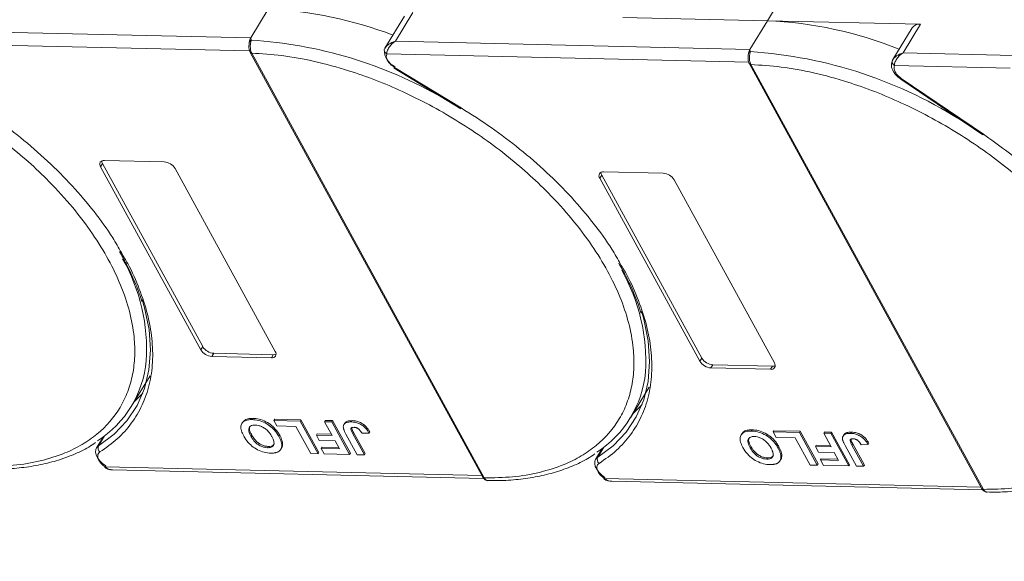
# Model space of a CAD drawing. Header units: millimetres. Extents: x -765 to 710, y 139 to 1172.
# Tile 69 of 76: x 411 to 505, y 883 to 935. Entities that reach past the tile are written whole.
import ezdxf

# ---------------------------------------------------------------- set-up
doc = ezdxf.new("R2010")
doc.units = ezdxf.units.MM
doc.linetypes.add('PHANTOM2', pattern=[31.75, 15.875, -3.175, 3.175, -3.175, 3.175, -3.175])

msp = doc.modelspace()

# ---------------------------------------------------------------- linework, layer by layer
at = {"color": 7, "linetype": 'Continuous', "lineweight": 15}
for p, q in [((482.626, 935.076), (484.307, 937.838)), ((434.499, 936.18), (432.819, 933.418)), ((447.629, 935.514), (445.761, 932.444)), ((446.762, 933.098), (448.443, 935.86)), ((468.682, 935.396), (482.626, 935.076)), ((482.626, 935.076), (480.945, 932.314)), ((497.397, 934.737), (482.626, 935.076)), ((496.583, 934.391), (494.715, 931.321)), ((495.716, 931.975), (497.397, 934.737)), ((432.819, 933.418), (403.9, 934.082)), ((432.819, 933.418), (432.856, 933.199)), ((403.073, 932.856), (432.709, 932.176)), ((445.78, 932.475), (445.692, 932.257)), ((480.945, 932.314), (446.762, 933.098)), ((480.945, 932.314), (480.983, 932.095)), ((432.772, 932.019), (455.188, 891.047)), ((432.91, 931.954), (432.911, 931.952)), ((432.911, 931.952), (455.327, 890.98)), ((445.931, 931.872), (480.836, 931.071)), ((494.734, 931.351), (494.646, 931.134)), ((506.416, 931.729), (495.716, 931.975)), ((446.64, 930.503), (453.067, 926.594)), ((446.682, 930.572), (453.108, 926.663)), ((480.899, 930.915), (503.314, 889.942)), ((481.037, 930.85), (481.038, 930.848)), ((481.038, 930.848), (503.454, 889.875)), ((494.884, 930.749), (506.052, 930.493)), ((495.479, 929.454), (503.4, 924.069)), ((503.461, 924.126), (495.539, 929.511)), ((418.339, 920.99), (418.526, 921.297)), ((427.996, 903.339), (418.339, 920.99)), ((418.526, 921.297), (428.183, 903.646)), ((418.713, 921.604), (424.459, 921.472)), ((425.522, 920.825), (435.179, 903.174)), ((466.466, 919.886), (466.653, 920.192)), ((476.123, 902.235), (466.466, 919.886)), ((466.653, 920.192), (476.309, 902.542)), ((466.839, 920.499), (472.586, 920.368)), ((473.649, 919.721), (483.306, 902.07)), ((428.183, 903.646), (427.996, 903.339)), ((429.246, 902.999), (429.059, 902.692)), ((429.246, 902.999), (434.992, 902.867)), ((434.992, 902.867), (434.806, 902.56)), ((434.806, 902.56), (429.059, 902.692)), ((476.309, 902.542), (476.123, 902.235)), ((477.373, 901.895), (477.186, 901.588)), ((477.373, 901.895), (483.119, 901.763)), ((482.932, 901.456), (477.186, 901.588)), ((483.119, 901.763), (482.932, 901.456)), ((421.299, 897.866), (423.11, 900.843)), ((469.425, 896.761), (471.237, 899.738)), ((432.038, 896.352), (431.963, 896.229)), ((432.952, 896.605), (433.027, 896.728)), ((435.051, 896.517), (435.126, 896.64)), ((435.051, 896.517), (437.584, 896.459)), ((435.339, 895.992), (435.051, 896.517)), ((435.126, 896.64), (437.658, 896.582)), ((437.658, 896.582), (437.584, 896.459)), ((437.584, 896.459), (439.308, 893.307)), ((437.658, 896.582), (439.383, 893.43)), ((439.932, 896.405), (440.007, 896.528)), ((439.932, 896.405), (440.623, 896.389)), ((440.661, 895.071), (439.932, 896.405)), ((440.007, 896.528), (440.697, 896.512)), ((440.697, 896.512), (440.623, 896.389)), ((440.623, 896.389), (442.347, 893.237)), ((440.697, 896.512), (442.422, 893.36)), ((441.87, 896.248), (441.796, 896.125)), ((442.605, 896.508), (442.53, 896.385)), ((437.18, 895.949), (435.339, 895.992)), ((438.617, 893.323), (437.18, 895.949)), ((439.217, 895.229), (439.142, 895.106)), ((439.217, 895.229), (440.593, 895.197)), ((443.084, 893.22), (441.997, 895.207)), ((442.658, 895.244), (442.733, 895.367)), ((442.658, 895.244), (443.774, 893.204)), ((442.733, 895.367), (443.849, 893.327)), ((443.546, 895.285), (444.214, 895.309)), ((444.289, 895.432), (444.214, 895.309)), ((480.165, 895.248), (480.09, 895.125)), ((481.079, 895.501), (481.153, 895.623)), ((483.178, 895.413), (483.252, 895.535)), ((483.178, 895.413), (485.71, 895.354)), ((483.465, 894.887), (483.178, 895.413)), ((483.252, 895.535), (485.785, 895.477)), ((485.785, 895.477), (485.71, 895.354)), ((485.71, 895.354), (487.435, 892.203)), ((485.785, 895.477), (487.509, 892.325)), ((488.059, 895.301), (488.133, 895.423)), ((488.059, 895.301), (488.749, 895.285)), ((488.788, 893.967), (488.059, 895.301)), ((488.133, 895.423), (488.824, 895.407)), ((488.824, 895.407), (488.749, 895.285)), ((488.749, 895.285), (490.474, 892.133)), ((488.824, 895.407), (490.548, 892.256)), ((490.731, 895.404), (490.657, 895.281)), ((418.582, 894.927), (417.938, 893.868)), ((418.142, 894.073), (418.73, 895.038)), ((418.466, 894.843), (418.53, 894.841)), ((432.834, 895.001), (432.909, 895.124)), ((435.609, 895.091), (435.535, 894.968)), ((435.887, 894.294), (435.813, 894.171)), ((439.429, 894.581), (439.142, 895.106)), ((439.142, 895.106), (440.661, 895.071)), ((440.949, 894.546), (439.429, 894.581)), ((441.369, 893.778), (440.949, 894.546)), ((485.307, 894.845), (483.465, 894.887)), ((486.744, 892.218), (485.307, 894.845)), ((489.997, 895.144), (489.922, 895.021)), ((490.785, 894.14), (490.86, 894.263)), ((490.86, 894.263), (491.976, 892.223)), ((492.416, 894.328), (492.341, 894.205)), ((434.435, 893.897), (434.509, 894.02)), ((435.716, 893.742), (435.79, 893.865)), ((439.308, 893.307), (438.617, 893.323)), ((439.383, 893.43), (439.308, 893.307)), ((439.694, 893.941), (439.619, 893.818)), ((439.907, 893.293), (439.619, 893.818)), ((439.619, 893.818), (441.369, 893.778)), ((439.694, 893.941), (441.3, 893.904)), ((442.422, 893.36), (442.347, 893.237)), ((443.849, 893.327), (443.774, 893.204)), ((466.709, 893.823), (466.064, 892.764)), ((466.269, 892.968), (466.856, 893.933)), ((466.592, 893.738), (466.656, 893.737)), ((480.961, 893.897), (481.036, 894.019)), ((483.736, 893.987), (483.661, 893.864)), ((487.343, 894.125), (487.269, 894.002)), ((487.556, 893.477), (487.269, 894.002)), ((487.269, 894.002), (488.788, 893.967)), ((487.343, 894.125), (488.719, 894.093)), ((489.076, 893.442), (487.556, 893.477)), ((489.496, 892.674), (489.076, 893.442)), ((491.21, 892.116), (490.123, 894.103)), ((490.785, 894.14), (491.901, 892.1)), ((491.672, 894.18), (492.341, 894.205)), ((442.347, 893.237), (439.907, 893.293)), ((443.774, 893.204), (443.084, 893.22)), ((482.561, 892.793), (482.636, 892.916)), ((483.842, 892.638), (483.917, 892.761)), ((484.014, 893.189), (483.939, 893.066)), ((487.821, 892.837), (487.746, 892.714)), ((488.033, 892.189), (487.746, 892.714)), ((487.746, 892.714), (489.496, 892.674)), ((487.821, 892.837), (489.427, 892.8)), ((455.103, 891.201), (418.796, 892.035)), ((419.49, 891.761), (455.263, 890.94)), ((487.435, 892.203), (486.744, 892.218)), ((487.509, 892.325), (487.435, 892.203)), ((490.474, 892.133), (488.033, 892.189)), ((490.548, 892.256), (490.474, 892.133)), ((491.901, 892.1), (491.21, 892.116)), ((491.976, 892.223), (491.901, 892.1)), ((455.327, 890.98), (455.328, 890.978)), ((503.23, 890.097), (466.923, 890.93)), ((467.617, 890.656), (503.389, 889.836)), ((503.454, 889.875), (503.455, 889.874))]:
    msp.add_line(p, q, dxfattribs=at)
at = {"color": 7, "linetype": 'Continuous', "lineweight": 15, "flags": 128}
for points in [[(446.682, 930.572), (446.66, 930.536), (446.646, 930.513), (446.641, 930.504), (446.64, 930.503)], [(495.539, 929.511), (495.511, 929.479), (495.491, 929.46), (495.479, 929.454), (495.479, 929.454)], [(453.108, 926.663), (453.086, 926.626), (453.072, 926.603), (453.067, 926.594), (453.067, 926.594)], [(503.4, 924.069), (503.401, 924.069), (503.412, 924.074), (503.433, 924.094), (503.461, 924.126)], [(422.358, 908.181), (422.584, 907.4), (423.01, 905.308), (423.15, 903.299), (423.005, 901.394), (422.575, 899.612), (421.864, 897.972), (420.881, 896.492), (419.636, 895.188), (418.142, 894.073)], [(470.485, 907.077), (470.711, 906.296), (471.136, 904.204), (471.277, 902.195), (471.131, 900.289), (470.701, 898.507), (469.991, 896.868), (469.008, 895.388), (467.763, 894.083), (466.269, 892.968)], [(421.576, 898.321), (421.622, 898.362), (422.414, 899.164)], [(469.703, 897.217), (469.748, 897.258), (470.541, 898.059)], [(418.83, 892.137), (418.518, 892.372), (418.252, 892.636), (418.046, 892.915), (417.91, 893.197), (417.85, 893.466), (417.87, 893.709), (417.938, 893.868)], [(417.938, 893.868), (417.969, 893.915), (418.142, 894.073)], [(466.957, 891.033), (466.645, 891.268), (466.379, 891.531), (466.173, 891.811), (466.036, 892.092), (465.977, 892.362), (465.997, 892.605), (466.064, 892.764)], [(466.064, 892.764), (466.096, 892.811), (466.269, 892.968)], [(418.796, 892.035), (418.77, 892.001), (418.752, 891.98), (418.743, 891.973), (418.743, 891.98), (418.752, 892.001), (418.771, 892.036), (418.797, 892.082), (418.83, 892.137)], [(466.923, 890.93), (466.897, 890.896), (466.879, 890.876), (466.87, 890.869), (466.87, 890.876), (466.879, 890.897), (466.897, 890.931), (466.924, 890.977), (466.957, 891.033)]]:
    msp.add_lwpolyline(points, dxfattribs=at)
at = {"color": 7, "linetype": 'Continuous', "lineweight": 15}
for centre, radius, start, end in [((432.923, 898.324), 37.889, 68.97091, 87.61491), ((481.008, 896.916), 38.194, 67.98449, 87.57254), ((497.283, 933.873), 0.871, 82.52877, 143.52648), ((432.934, 932.931), 0.278, 106.23049, 154.5199), ((430.227, 890.921), 42.36, 60.09182, 86.44113), ((445.991, 932.241), 0.299, 148.89078, 176.84469), ((446.125, 932.26), 0.433, 180.29447, 243.27622), ((447.4, 932.233), 1.705, 177.9781, 247.11934), ((432.897, 932.105), 0.152, 213.6444, 275.03728), ((432.9, 932.107), 0.155, 214.37766, 274.3082), ((481.061, 931.827), 0.278, 106.23049, 154.5199), ((478.216, 889.08), 43.103, 56.95033, 86.31967), ((481.024, 931.001), 0.152, 213.6444, 275.03728), ((481.026, 931.002), 0.155, 214.37766, 274.3082), ((494.945, 931.118), 0.299, 148.88767, 176.63251), ((495.079, 931.136), 0.433, 180.11929, 243.28633), ((418.643, 921.226), 0.384, 79.47957, 217.89689), ((419.008, 921.584), 0.561, 182.97477, 210.78742), ((424.367, 920.123), 1.352, 31.28833, 86.07738), ((466.769, 920.122), 0.384, 79.47957, 217.89689), ((467.135, 920.48), 0.561, 182.97477, 210.78742), ((472.493, 919.018), 1.352, 31.28833, 86.07738), ((405.006, 903.338), 17.77, 356.58108, 29.61611), ((453.133, 902.233), 17.77, 356.58108, 29.61611), ((429.152, 904.041), 1.352, 211.28833, 266.07738), ((429.338, 904.348), 1.352, 211.28833, 266.07738), ((434.876, 902.938), 0.384, 259.47957, 37.89689), ((435.026, 903.427), 0.561, 266.58142, 294.38722), ((412.471, 903.237), 10.318, 302.73279, 354.66622), ((477.278, 902.937), 1.352, 211.28833, 266.07738), ((477.465, 903.244), 1.352, 211.28833, 266.07738), ((483.002, 901.834), 0.384, 259.47957, 37.89689), ((460.598, 902.133), 10.318, 302.73279, 354.66622), ((483.152, 902.323), 0.561, 266.58142, 294.38722), ((418.579, 893.866), 0.483, 154.63164, 231.84459), ((466.705, 892.761), 0.483, 154.63164, 231.84459), ((455.316, 891.134), 0.155, 214.37766, 274.3082), ((455.317, 891.133), 0.155, 214.42362, 274.2689), ((503.442, 890.03), 0.155, 214.37766, 274.3082), ((503.443, 890.028), 0.155, 214.42362, 274.2689)]:
    msp.add_arc(centre, radius, start, end, dxfattribs=at)
at = {"color": 3, "linetype": 'PHANTOM2', "lineweight": 9, "ltscale": 1.030123}
msp.add_spline([(409.045, 996.224), (419.617, 961.986), (395.953, 917.176), (406.526, 882.938)], degree=3, dxfattribs=at)
at = {"color": 7, "linetype": 'Continuous', "lineweight": 15}
for points in [[(432.683, 933.051), (432.699, 933.119), (432.731, 933.256), (432.789, 933.364), (432.819, 933.418)], [(480.809, 931.947), (480.826, 932.015), (480.858, 932.151), (480.916, 932.26), (480.945, 932.314)], [(445.931, 931.872), (445.903, 931.78), (445.848, 931.596), (445.95, 931.364), (446.001, 931.248)], [(446.001, 931.248), (446.084, 931.123), (446.251, 930.872), (446.538, 930.672), (446.682, 930.572)], [(418.177, 892.671), (418.253, 892.555), (418.406, 892.322), (418.666, 892.13), (418.796, 892.035)], [(466.304, 891.567), (466.38, 891.45), (466.532, 891.218), (466.793, 891.026), (466.923, 890.93)]]:
    msp.add_open_spline(points, degree=3, dxfattribs=at)
for points, knots in [([(432.856, 933.199), (432.848, 933.162), (432.831, 933.082), (432.801, 932.933), (432.779, 932.762), (432.769, 932.558), (432.784, 932.345), (432.831, 932.127), (432.882, 932.016), (432.91, 931.954)], [0, 0, 0, 0, 0.1119973, 0.2448439, 0.3691679, 0.5008987, 0.6875333, 0.8281382, 1, 1, 1, 1]), ([(432.659, 932.869), (432.648, 932.733), (432.632, 932.52), (432.68, 932.221), (432.74, 932.088), (432.771, 932.021)], [0, 0, 0, 0, 0.472653, 0.733055, 1, 1, 1, 1]), ([(432.661, 932.785), (432.662, 932.857), (432.663, 932.947), (432.679, 933.033), (432.683, 933.051)], [0, 0, 0, 0, 0.789595, 1, 1, 1, 1]), ([(445.735, 932.396), (445.774, 932.459), (445.861, 932.599), (446.184, 932.878), (446.536, 933.012), (446.762, 933.098)], [0, 0, 0, 0, 0.227063, 0.501587, 1, 1, 1, 1]), ([(446.762, 933.098), (446.645, 933.016), (446.41, 932.853), (446.138, 932.522), (445.956, 932.168), (445.939, 931.967), (445.931, 931.872)], [0, 0, 0, 0, 0.251519, 0.501784, 0.765632, 1, 1, 1, 1]), ([(432.911, 931.952), (433.875, 931.893), (435.832, 931.772), (438.978, 931.193), (442.011, 930.373), (444.855, 929.37), (447.463, 928.265), (450.054, 926.981), (453.441, 925.04), (456.638, 922.811), (459.531, 920.378), (461.708, 918.304), (463.812, 915.98), (465.724, 913.448), (467.27, 910.935), (468.47, 908.429), (469.315, 905.922), (469.733, 903.636), (469.799, 901.611), (469.595, 899.845), (469.127, 898.187), (468.145, 896.148), (466.653, 894.424), (464.713, 893.072), (462.908, 892.176), (460.707, 891.476), (458.122, 891.029), (456.249, 890.996), (455.327, 890.98)], [0, 0, 0, 0, 0.038862, 0.078912, 0.120068, 0.152227, 0.184382, 0.217215, 0.250043, 0.315618, 0.347778, 0.379932, 0.421093, 0.461142, 0.5, 0.538863, 0.578912, 0.620068, 0.652227, 0.684382, 0.717215, 0.750043, 0.815618, 0.847778, 0.879932, 0.921093, 0.96114, 1, 1, 1, 1]), ([(480.786, 931.765), (480.775, 931.628), (480.759, 931.416), (480.807, 931.117), (480.867, 930.984), (480.898, 930.917)], [0, 0, 0, 0, 0.472653, 0.733055, 1, 1, 1, 1]), ([(480.788, 931.681), (480.789, 931.753), (480.79, 931.843), (480.806, 931.929), (480.809, 931.947)], [0, 0, 0, 0, 0.789595, 1, 1, 1, 1]), ([(480.983, 932.095), (480.975, 932.058), (480.958, 931.978), (480.928, 931.829), (480.906, 931.658), (480.896, 931.453), (480.911, 931.24), (480.957, 931.023), (481.009, 930.911), (481.037, 930.85)], [0, 0, 0, 0, 0.1119973, 0.2448439, 0.3691679, 0.5008987, 0.6875333, 0.8281382, 1, 1, 1, 1]), ([(494.688, 931.272), (494.728, 931.336), (494.815, 931.476), (495.138, 931.754), (495.489, 931.888), (495.716, 931.975)], [0, 0, 0, 0, 0.227063, 0.501587, 1, 1, 1, 1]), ([(495.716, 931.975), (495.598, 931.893), (495.364, 931.73), (495.091, 931.399), (494.91, 931.045), (494.892, 930.844), (494.884, 930.749)], [0, 0, 0, 0, 0.251519, 0.501784, 0.765632, 1, 1, 1, 1]), ([(481.038, 930.848), (482.002, 930.788), (483.959, 930.667), (487.105, 930.088), (490.138, 929.269), (492.981, 928.266), (495.59, 927.161), (498.18, 925.876), (501.567, 923.936), (504.765, 921.706), (507.658, 919.274), (509.835, 917.2), (511.939, 914.876), (513.851, 912.343), (515.397, 909.83), (516.596, 907.325), (517.442, 904.817), (517.859, 902.532), (517.925, 900.506), (517.722, 898.741), (517.254, 897.082), (516.272, 895.044), (514.779, 893.32), (512.84, 891.968), (511.035, 891.072), (508.833, 890.372), (506.249, 889.925), (504.376, 889.892), (503.454, 889.875)], [0, 0, 0, 0, 0.038862, 0.078912, 0.1200677, 0.1522272, 0.1843815, 0.2172151, 0.2500433, 0.3156185, 0.347778, 0.3799323, 0.4210926, 0.4611415, 0.5, 0.5388632, 0.578912, 0.6200677, 0.6522272, 0.6843815, 0.7172151, 0.7500433, 0.8156185, 0.847778, 0.8799323, 0.9210926, 0.9611404, 1, 1, 1, 1]), ([(494.677, 931.246), (494.632, 931.109), (494.541, 930.825), (494.647, 930.415), (494.835, 930.07), (495.121, 929.715), (495.412, 929.509), (495.594, 929.38)], [0, 0, 0, 0, 0.208, 0.427784, 0.580415, 0.736816, 1, 1, 1, 1]), ([(495.539, 929.511), (495.42, 929.604), (495.172, 929.794), (494.924, 930.141), (494.808, 930.483), (494.859, 930.662), (494.884, 930.749)], [0, 0, 0, 0, 0.241864, 0.5, 0.758136, 1, 1, 1, 1]), ([(400.518, 928.776), (400.987, 928.544), (402.317, 927.861), (405.314, 926.145), (408.511, 923.915), (411.404, 921.483), (413.581, 919.408), (415.685, 917.084), (417.597, 914.552), (419.143, 912.039), (420.343, 909.534), (421.188, 907.026), (421.606, 904.74), (421.672, 902.715), (421.469, 900.95), (421, 899.291), (420.018, 897.253), (418.526, 895.528), (416.586, 894.177), (414.782, 893.28), (412.58, 892.581), (409.995, 892.133), (408.123, 892.1), (407.201, 892.084)], [0.1995029, 0.1995029, 0.1995029, 0.1995029, 0.2172151, 0.2500433, 0.3156185, 0.347778, 0.3799323, 0.4210926, 0.4611415, 0.5, 0.5388632, 0.578912, 0.6200677, 0.6522272, 0.6843815, 0.7172151, 0.7500433, 0.8156185, 0.847778, 0.8799323, 0.9210926, 0.9611404, 1, 1, 1, 1]), ([(404.982, 927.767), (405.957, 927.148), (407.907, 925.91), (410.666, 923.813), (413.263, 921.562), (415.649, 919.163), (417.748, 916.677), (419.329, 914.512), (420.073, 913.188), (420.341, 912.711)], [0, 0, 0, 0, 0.149567, 0.299144, 0.452293, 0.606501, 0.760709, 0.913858, 1, 1, 1, 1]), ([(453.108, 926.663), (454.084, 926.044), (456.034, 924.806), (458.793, 922.709), (461.39, 920.458), (463.776, 918.058), (465.875, 915.573), (467.455, 913.407), (468.2, 912.083), (468.468, 911.607)], [0, 0, 0, 0, 0.149567, 0.299144, 0.452293, 0.606501, 0.760709, 0.913858, 1, 1, 1, 1]), ([(516.606, 910.481), (515.939, 911.582), (514.499, 913.959), (511.426, 917.517), (507.725, 921.044), (504.875, 923.104), (503.461, 924.126)], [0, 0, 0, 0, 0.2241567, 0.4840874, 0.7440182, 1, 1, 1, 1]), ([(420.341, 912.711), (420.551, 912.36), (421.257, 911.182), (422.116, 909.185), (422.912, 906.76), (423.337, 904.395), (423.406, 902.118), (423.094, 899.964), (422.409, 897.986), (421.364, 896.235), (420.014, 894.703), (418.858, 893.891), (418.28, 893.486)], [0, 0, 0, 0, 0.044474, 0.14937, 0.254252, 0.359148, 0.466545, 0.574685, 0.682825, 0.790222, 0.895108, 1, 1, 1, 1]), ([(420.169, 912.798), (420.398, 912.398), (420.96, 911.414), (421.652, 909.858), (422.138, 908.65), (422.302, 908.037), (422.316, 907.985)], [0, 0, 0, 0, 0.246456, 0.605605, 0.966644, 1, 1, 1, 1]), ([(468.468, 911.607), (468.678, 911.256), (469.384, 910.078), (470.243, 908.081), (471.038, 905.655), (471.464, 903.291), (471.532, 901.013), (471.221, 898.86), (470.536, 896.882), (469.491, 895.131), (468.141, 893.598), (466.985, 892.787), (466.407, 892.382)], [0, 0, 0, 0, 0.044474, 0.14937, 0.254252, 0.359148, 0.466545, 0.574685, 0.682825, 0.790222, 0.895108, 1, 1, 1, 1]), ([(468.295, 911.693), (468.524, 911.293), (469.087, 910.31), (469.779, 908.754), (470.265, 907.546), (470.429, 906.932), (470.442, 906.881)], [0, 0, 0, 0, 0.246456, 0.605605, 0.966644, 1, 1, 1, 1]), ([(432.135, 895.032), (432.092, 895.116), (431.96, 895.369), (431.842, 895.771), (431.895, 896.181), (432.146, 896.466), (432.528, 896.598), (432.824, 896.603), (432.952, 896.605)], [0, 0, 0, 0, 0.101888, 0.307343, 0.492963, 0.678647, 0.860791, 1, 1, 1, 1]), ([(432.052, 896.342), (432.11, 896.424), (432.236, 896.606), (432.605, 896.719), (432.899, 896.725), (433.027, 896.728)], [0, 0, 0, 0, 0.315977, 0.703684, 1, 1, 1, 1]), ([(432.952, 896.605), (433.049, 896.6), (433.344, 896.585), (433.884, 896.454), (434.499, 896.135), (435.049, 895.681), (435.359, 895.277), (435.503, 895.024), (435.535, 894.968)], [0, 0, 0, 0, 0.102171, 0.30922, 0.51365, 0.692275, 0.932413, 1, 1, 1, 1]), ([(433.027, 896.728), (433.124, 896.723), (433.419, 896.708), (433.959, 896.577), (434.574, 896.258), (435.124, 895.804), (435.434, 895.4), (435.578, 895.147), (435.609, 895.091)], [0, 0, 0, 0, 0.102171, 0.30922, 0.51365, 0.692275, 0.932413, 1, 1, 1, 1]), ([(441.747, 895.805), (441.743, 895.882), (441.735, 896.037), (441.849, 896.223), (442.097, 896.372), (442.367, 896.38), (442.53, 896.385)], [0, 0, 0, 0, 0.20646, 0.413515, 0.645211, 1, 1, 1, 1]), ([(441.882, 896.241), (441.897, 896.272), (441.945, 896.372), (442.178, 896.492), (442.444, 896.502), (442.605, 896.508)], [0, 0, 0, 0, 0.148382, 0.484821, 1, 1, 1, 1]), ([(442.53, 896.385), (442.628, 896.379), (442.851, 896.366), (443.231, 896.257), (443.601, 896.046), (443.959, 895.722), (444.114, 895.471), (444.214, 895.309)], [0, 0, 0, 0, 0.155292, 0.353145, 0.543243, 0.704067, 1, 1, 1, 1]), ([(442.605, 896.508), (442.703, 896.502), (442.926, 896.489), (443.306, 896.38), (443.676, 896.169), (444.034, 895.845), (444.189, 895.594), (444.289, 895.432)], [0, 0, 0, 0, 0.155292, 0.353145, 0.543243, 0.704067, 1, 1, 1, 1]), ([(432.834, 895.001), (432.791, 895.085), (432.67, 895.321), (432.591, 895.648), (432.695, 895.907), (432.886, 896.046), (433.095, 896.08), (433.218, 896.08), (433.241, 896.08)], [0, 0, 0, 0, 0.15859, 0.447239, 0.620381, 0.793575, 0.961295, 1, 1, 1, 1]), ([(432.909, 895.124), (432.866, 895.207), (432.747, 895.443), (432.657, 895.76), (432.743, 895.923), (432.77, 895.976)], [0, 0, 0, 0, 0.271027, 0.764321, 1, 1, 1, 1]), ([(433.241, 896.08), (433.341, 896.072), (433.541, 896.055), (433.877, 895.935), (434.213, 895.74), (434.562, 895.425), (434.749, 895.152), (434.845, 894.981), (434.855, 894.963)], [0, 0, 0, 0, 0.15971, 0.320429, 0.491074, 0.67705, 0.96629, 1, 1, 1, 1]), ([(441.997, 895.207), (441.974, 895.249), (441.929, 895.333), (441.873, 895.446), (441.829, 895.546), (441.796, 895.633), (441.764, 895.72), (441.753, 895.776), (441.747, 895.805)], [0, 0, 0, 0, 0.2082698, 0.416707, 0.5614806, 0.7065734, 0.8528245, 1, 1, 1, 1]), ([(442.658, 895.244), (442.614, 895.328), (442.538, 895.474), (442.477, 895.649), (442.48, 895.76), (442.532, 895.819), (442.629, 895.858), (442.718, 895.86), (442.773, 895.861)], [0, 0, 0, 0, 0.292027, 0.504854, 0.613905, 0.723685, 0.829816, 1, 1, 1, 1]), ([(442.563, 895.776), (442.563, 895.768), (442.57, 895.643), (442.654, 895.501), (442.733, 895.367)], [0, 0, 0, 0, 0.057952, 1, 1, 1, 1]), ([(442.773, 895.861), (442.803, 895.859), (442.865, 895.856), (442.955, 895.834), (443.038, 895.804), (443.108, 895.768), (443.176, 895.726), (443.217, 895.695), (443.238, 895.679)], [0, 0, 0, 0, 0.202387, 0.410907, 0.557829, 0.709472, 0.853224, 1, 1, 1, 1]), ([(443.238, 895.679), (443.264, 895.655), (443.317, 895.607), (443.377, 895.535), (443.427, 895.468), (443.469, 895.407), (443.509, 895.346), (443.533, 895.305), (443.546, 895.285)], [0, 0, 0, 0, 0.1938055, 0.3931273, 0.5440688, 0.6954121, 0.8476129, 1, 1, 1, 1]), ([(480.262, 893.928), (480.218, 894.012), (480.087, 894.265), (479.968, 894.666), (480.021, 895.077), (480.273, 895.362), (480.654, 895.493), (480.95, 895.498), (481.079, 895.501)], [0, 0, 0, 0, 0.101888, 0.307343, 0.492963, 0.678647, 0.860791, 1, 1, 1, 1]), ([(480.179, 895.238), (480.236, 895.32), (480.363, 895.502), (480.731, 895.615), (481.026, 895.621), (481.153, 895.623)], [0, 0, 0, 0, 0.315977, 0.703684, 1, 1, 1, 1]), ([(481.079, 895.501), (481.176, 895.496), (481.471, 895.48), (482.011, 895.35), (482.626, 895.031), (483.176, 894.576), (483.486, 894.173), (483.63, 893.92), (483.661, 893.864)], [0, 0, 0, 0, 0.102171, 0.30922, 0.51365, 0.692275, 0.932413, 1, 1, 1, 1]), ([(481.153, 895.623), (481.251, 895.618), (481.545, 895.603), (482.085, 895.472), (482.7, 895.154), (483.251, 894.699), (483.56, 894.296), (483.704, 894.042), (483.736, 893.987)], [0, 0, 0, 0, 0.102171, 0.30922, 0.51365, 0.692275, 0.932413, 1, 1, 1, 1]), ([(489.874, 894.7), (489.87, 894.778), (489.862, 894.933), (489.975, 895.119), (490.224, 895.268), (490.494, 895.276), (490.657, 895.281)], [0, 0, 0, 0, 0.20646, 0.413515, 0.645211, 1, 1, 1, 1]), ([(490.008, 895.137), (490.023, 895.167), (490.072, 895.267), (490.304, 895.388), (490.57, 895.398), (490.731, 895.404)], [0, 0, 0, 0, 0.148382, 0.484821, 1, 1, 1, 1]), ([(490.657, 895.281), (490.755, 895.275), (490.978, 895.262), (491.358, 895.153), (491.728, 894.942), (492.086, 894.618), (492.241, 894.367), (492.341, 894.205)], [0, 0, 0, 0, 0.155292, 0.353145, 0.543243, 0.704067, 1, 1, 1, 1]), ([(490.731, 895.404), (490.83, 895.398), (491.052, 895.385), (491.432, 895.276), (491.803, 895.064), (492.16, 894.741), (492.315, 894.49), (492.416, 894.328)], [0, 0, 0, 0, 0.155292, 0.353145, 0.543243, 0.704067, 1, 1, 1, 1]), ([(407.544, 891.836), (407.885, 891.828), (408.899, 891.804), (410.503, 891.925), (412.346, 892.192), (414.089, 892.617), (415.714, 893.204), (416.979, 893.796), (417.639, 894.247), (417.855, 894.395)], [0, 0, 0, 0, 0.083579, 0.248214, 0.413815, 0.580411, 0.748174, 0.91744, 1, 1, 1, 1]), ([(434.731, 893.372), (434.633, 893.377), (434.338, 893.392), (433.801, 893.526), (433.189, 893.843), (432.638, 894.296), (432.319, 894.708), (432.171, 894.969), (432.135, 895.032)], [0, 0, 0, 0, 0.101398, 0.306996, 0.506144, 0.685262, 0.924557, 1, 1, 1, 1]), ([(434.435, 893.897), (434.335, 893.905), (434.135, 893.92), (433.801, 894.033), (433.479, 894.219), (433.148, 894.514), (432.956, 894.786), (432.854, 894.966), (432.834, 895.001)], [0, 0, 0, 0, 0.160292, 0.321922, 0.490761, 0.657569, 0.933883, 1, 1, 1, 1]), ([(434.509, 894.02), (434.41, 894.028), (434.21, 894.043), (433.876, 894.156), (433.553, 894.342), (433.223, 894.637), (433.03, 894.909), (432.928, 895.089), (432.909, 895.124)], [0, 0, 0, 0, 0.160292, 0.321922, 0.490761, 0.657569, 0.933883, 1, 1, 1, 1]), ([(434.855, 894.963), (434.899, 894.879), (435.008, 894.667), (435.088, 894.367), (435.026, 894.111), (434.857, 893.956), (434.637, 893.899), (434.486, 893.898), (434.435, 893.897)], [0, 0, 0, 0, 0.1586166, 0.4008637, 0.5730594, 0.7454856, 0.9129852, 1, 1, 1, 1]), ([(435.535, 894.968), (435.557, 894.926), (435.603, 894.842), (435.663, 894.712), (435.719, 894.578), (435.765, 894.44), (435.8, 894.303), (435.808, 894.215), (435.813, 894.171)], [0, 0, 0, 0, 0.15395, 0.308181, 0.478699, 0.649961, 0.824203, 1, 1, 1, 1]), ([(435.609, 895.091), (435.632, 895.049), (435.677, 894.965), (435.738, 894.835), (435.794, 894.701), (435.84, 894.563), (435.875, 894.426), (435.883, 894.338), (435.887, 894.294)], [0, 0, 0, 0, 0.15395, 0.308181, 0.478699, 0.649961, 0.824203, 1, 1, 1, 1]), ([(435.887, 894.294), (435.884, 894.22), (435.876, 894.074), (435.845, 893.925), (435.791, 893.872), (435.786, 893.868)], [0, 0, 0, 0, 0.478395, 0.957504, 1, 1, 1, 1]), ([(480.961, 893.897), (480.918, 893.981), (480.797, 894.217), (480.717, 894.544), (480.821, 894.803), (481.013, 894.942), (481.221, 894.975), (481.344, 894.975), (481.367, 894.975)], [0, 0, 0, 0, 0.15859, 0.447239, 0.620381, 0.793575, 0.961295, 1, 1, 1, 1]), ([(481.036, 894.019), (480.993, 894.103), (480.874, 894.339), (480.784, 894.656), (480.869, 894.819), (480.897, 894.872)], [0, 0, 0, 0, 0.271027, 0.764321, 1, 1, 1, 1]), ([(481.367, 894.975), (481.467, 894.967), (481.668, 894.951), (482.004, 894.831), (482.34, 894.636), (482.689, 894.321), (482.876, 894.048), (482.972, 893.877), (482.982, 893.859)], [0, 0, 0, 0, 0.15971, 0.320429, 0.491074, 0.67705, 0.96629, 1, 1, 1, 1]), ([(490.123, 894.103), (490.101, 894.145), (490.056, 894.229), (490, 894.342), (489.955, 894.442), (489.922, 894.529), (489.891, 894.616), (489.88, 894.672), (489.874, 894.7)], [0, 0, 0, 0, 0.2082698, 0.416707, 0.5614806, 0.7065734, 0.8528245, 1, 1, 1, 1]), ([(490.785, 894.14), (490.741, 894.224), (490.665, 894.369), (490.604, 894.545), (490.607, 894.656), (490.659, 894.715), (490.756, 894.754), (490.845, 894.755), (490.9, 894.757)], [0, 0, 0, 0, 0.292027, 0.504854, 0.613905, 0.723685, 0.829816, 1, 1, 1, 1]), ([(490.69, 894.671), (490.69, 894.664), (490.697, 894.539), (490.781, 894.397), (490.86, 894.263)], [0, 0, 0, 0, 0.057952, 1, 1, 1, 1]), ([(490.9, 894.757), (490.93, 894.755), (490.991, 894.752), (491.082, 894.73), (491.164, 894.7), (491.235, 894.664), (491.303, 894.622), (491.344, 894.59), (491.364, 894.574)], [0, 0, 0, 0, 0.202387, 0.410907, 0.557829, 0.709472, 0.853224, 1, 1, 1, 1]), ([(491.364, 894.574), (491.391, 894.551), (491.444, 894.503), (491.503, 894.431), (491.554, 894.364), (491.596, 894.303), (491.635, 894.242), (491.66, 894.201), (491.672, 894.18)], [0, 0, 0, 0, 0.1938055, 0.3931273, 0.5440688, 0.6954121, 0.8476129, 1, 1, 1, 1]), ([(418.28, 893.486), (418.226, 893.442), (418.116, 893.354), (418.051, 893.153), (418.062, 892.921), (418.139, 892.754), (418.177, 892.671)], [0, 0, 0, 0, 0.245513, 0.5, 0.754487, 1, 1, 1, 1]), ([(435.078, 894.242), (435.03, 894.186), (434.935, 894.075), (434.712, 894.022), (434.561, 894.021), (434.509, 894.02)], [0, 0, 0, 0, 0.398189, 0.794249, 1, 1, 1, 1]), ([(435.42, 893.478), (435.384, 893.464), (435.312, 893.434), (435.196, 893.407), (435.082, 893.387), (434.969, 893.376), (434.853, 893.37), (434.771, 893.371), (434.731, 893.372)], [0, 0, 0, 0, 0.185429, 0.37219, 0.527708, 0.683877, 0.841678, 1, 1, 1, 1]), ([(435.813, 894.171), (435.811, 894.096), (435.807, 893.947), (435.714, 893.706), (435.572, 893.551), (435.436, 893.486), (435.42, 893.478)], [0, 0, 0, 0, 0.250896, 0.502166, 0.940512, 1, 1, 1, 1]), ([(482.857, 892.268), (482.76, 892.273), (482.465, 892.288), (481.928, 892.421), (481.316, 892.739), (480.765, 893.192), (480.446, 893.604), (480.297, 893.865), (480.262, 893.928)], [0, 0, 0, 0, 0.101398, 0.306996, 0.506144, 0.685262, 0.924557, 1, 1, 1, 1]), ([(482.561, 892.793), (482.462, 892.801), (482.262, 892.816), (481.928, 892.929), (481.605, 893.115), (481.275, 893.41), (481.082, 893.682), (480.98, 893.862), (480.961, 893.897)], [0, 0, 0, 0, 0.160292, 0.321922, 0.490761, 0.657569, 0.933883, 1, 1, 1, 1]), ([(482.636, 892.916), (482.536, 892.923), (482.337, 892.938), (482.003, 893.051), (481.68, 893.238), (481.35, 893.533), (481.157, 893.804), (481.055, 893.985), (481.036, 894.019)], [0, 0, 0, 0, 0.160292, 0.321922, 0.490761, 0.657569, 0.933883, 1, 1, 1, 1]), ([(482.982, 893.859), (483.025, 893.775), (483.134, 893.563), (483.214, 893.263), (483.153, 893.006), (482.983, 892.852), (482.764, 892.795), (482.613, 892.794), (482.561, 892.793)], [0, 0, 0, 0, 0.1586166, 0.4008637, 0.5730594, 0.7454856, 0.9129852, 1, 1, 1, 1]), ([(483.661, 893.864), (483.684, 893.822), (483.729, 893.738), (483.79, 893.608), (483.846, 893.473), (483.892, 893.336), (483.927, 893.199), (483.935, 893.111), (483.939, 893.066)], [0, 0, 0, 0, 0.15395, 0.308181, 0.478699, 0.649961, 0.824203, 1, 1, 1, 1]), ([(483.736, 893.987), (483.759, 893.945), (483.804, 893.861), (483.865, 893.73), (483.921, 893.596), (483.967, 893.458), (484.002, 893.321), (484.01, 893.233), (484.014, 893.189)], [0, 0, 0, 0, 0.15395, 0.308181, 0.478699, 0.649961, 0.824203, 1, 1, 1, 1]), ([(455.671, 890.732), (456.012, 890.724), (457.026, 890.7), (458.63, 890.82), (460.473, 891.087), (462.216, 891.513), (463.84, 892.1), (465.106, 892.691), (465.766, 893.143), (465.982, 893.291)], [0, 0, 0, 0, 0.083579, 0.248214, 0.413815, 0.580411, 0.748174, 0.91744, 1, 1, 1, 1]), ([(466.407, 892.382), (466.353, 892.338), (466.243, 892.249), (466.177, 892.049), (466.188, 891.817), (466.266, 891.649), (466.304, 891.567)], [0, 0, 0, 0, 0.245513, 0.5, 0.754487, 1, 1, 1, 1]), ([(483.204, 893.137), (483.156, 893.082), (483.061, 892.971), (482.838, 892.918), (482.687, 892.916), (482.636, 892.916)], [0, 0, 0, 0, 0.398189, 0.794249, 1, 1, 1, 1]), ([(483.546, 892.374), (483.511, 892.359), (483.438, 892.33), (483.323, 892.303), (483.209, 892.283), (483.096, 892.272), (482.979, 892.266), (482.898, 892.267), (482.857, 892.268)], [0, 0, 0, 0, 0.185429, 0.37219, 0.527708, 0.683877, 0.841678, 1, 1, 1, 1]), ([(483.939, 893.066), (483.937, 892.992), (483.934, 892.843), (483.841, 892.602), (483.698, 892.447), (483.563, 892.382), (483.546, 892.374)], [0, 0, 0, 0, 0.250896, 0.502166, 0.940512, 1, 1, 1, 1]), ([(484.014, 893.189), (484.01, 893.116), (484.003, 892.97), (483.972, 892.821), (483.917, 892.768), (483.913, 892.764)], [0, 0, 0, 0, 0.478395, 0.957504, 1, 1, 1, 1]), ([(418.742, 891.973), (418.867, 891.909), (419.103, 891.788), (419.366, 891.769), (419.489, 891.761)], [0, 0, 0, 0, 0.529898, 1, 1, 1, 1]), ([(418.796, 892.035), (418.898, 891.956), (419.103, 891.798), (419.361, 891.777), (419.491, 891.767)], [0, 0, 0, 0, 0.493587, 1, 1, 1, 1]), ([(503.797, 889.628), (504.139, 889.62), (505.153, 889.596), (506.756, 889.716), (508.599, 889.983), (510.342, 890.409), (511.967, 890.996), (513.233, 891.587), (513.892, 892.039), (514.109, 892.187)], [0, 0, 0, 0, 0.083579, 0.248214, 0.413815, 0.580411, 0.748174, 0.91744, 1, 1, 1, 1]), ([(455.209, 891.016), (455.233, 890.979), (455.287, 890.894), (455.404, 890.798), (455.541, 890.728), (455.633, 890.718), (455.68, 890.714)], [0, 0, 0, 0, 0.201167, 0.464796, 0.732527, 1, 1, 1, 1]), ([(455.328, 890.978), (455.362, 890.926), (455.424, 890.83), (455.543, 890.738), (455.624, 890.724), (455.669, 890.717)], [0, 0, 0, 0, 0.35488, 0.645234, 1, 1, 1, 1]), ([(466.869, 890.869), (466.994, 890.805), (467.23, 890.684), (467.492, 890.665), (467.616, 890.656)], [0, 0, 0, 0, 0.529898, 1, 1, 1, 1]), ([(466.923, 890.93), (467.024, 890.852), (467.23, 890.694), (467.487, 890.673), (467.618, 890.663)], [0, 0, 0, 0, 0.493587, 1, 1, 1, 1]), ([(503.315, 889.941), (503.345, 889.893), (503.406, 889.798), (503.53, 889.694), (503.668, 889.624), (503.76, 889.614), (503.806, 889.609)], [0, 0, 0, 0, 0.242484, 0.492478, 0.746362, 1, 1, 1, 1]), ([(503.455, 889.874), (503.489, 889.821), (503.551, 889.726), (503.67, 889.634), (503.751, 889.62), (503.796, 889.613)], [0, 0, 0, 0, 0.35488, 0.645234, 1, 1, 1, 1])]:
    msp.add_open_spline(points, degree=3, knots=knots, dxfattribs=at)

doc.saveas('drawing.dxf')
